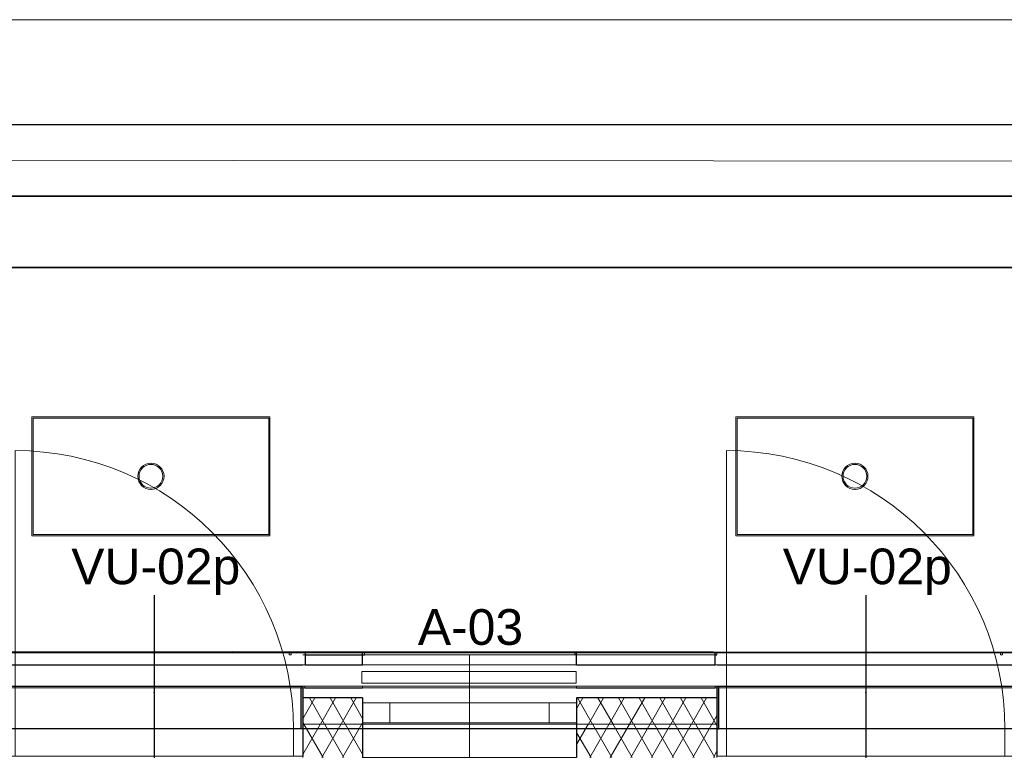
# Model space of a CAD drawing. Header units: millimetres. Extents: x -63554 to 200, y -19084 to 40052.
# Tile 90 of 120: x -41066 to -36929, y 100 to 3172. Entities that reach past the tile are written whole.
import ezdxf

# ---------------------------------------------------------------- set-up
doc = ezdxf.new("R2010")
doc.units = ezdxf.units.MM
doc.header["$MEASUREMENT"] = 0
doc.set_wipeout_variables(frame=1)
doc.linetypes.add('Dot & Dashed', pattern=[335.138881, 158.75, -88.194444, 0, -88.194437])
doc.linetypes.add('Wipeout_Contour', pattern=[1000, 0, -1000])
for name, color, linetype, lineweight in [('0_Pen_No__2', 8, 'Continuous', 15), ('New_0_Pen_No__2', 8, 'Continuous', 15), ('New_1154_Välistrepid_ kaldteed ja terrassid_Pen_No__101', 252, 'Continuous', 13), ('New_1154_Välistrepid_ kaldteed ja terrassid_Pen_No__41', 7, 'Continuous', 25), ('New_1241_Välisseinad_Pen_No__1', 7, 'Continuous', 13), ('New_1241_Välisseinad_Pen_No__101', 252, 'Continuous', 13), ('New_1241_Välisseinad_Pen_No__41', 7, 'Continuous', 25), ('New_1244_Fassaadi varustus_Pen_No__101', 252, 'Continuous', 13), ('New_Archicad Door Markers_Pen_No__7', 7, 'Continuous', 35), ('New_Archicad Doors_Pen_No__101', 252, 'Continuous', 13), ('New_Archicad Window Markers_Pen_No__1', 7, 'Continuous', 13), ('New_Archicad Window Markers_Pen_No__7', 7, 'Continuous', 35), ('New_Archicad Windows_Pen_No__101', 252, 'Continuous', 13)]:
    doc.layers.add(name, color=color, linetype=linetype, lineweight=lineweight)
for name, color, linetype in [('1241_Välisseinad', 7, 'Continuous'), ('New_1154_Välistrepid_ kaldteed ja terrassid', 7, 'Continuous'), ('New_1241_Välisseinad', 7, 'Continuous'), ('New_1244_Fassaadi varustus', 7, 'Continuous'), ('New_Archicad Door Markers', 7, 'Continuous'), ('New_Archicad Doors', 7, 'Continuous'), ('New_Archicad Window Markers', 7, 'Continuous'), ('New_Archicad Windows', 7, 'Continuous')]:
    doc.layers.add(name, color=color, linetype=linetype)
doc.layers.add('New_Archicad Door Markers_Pen_No__5', color=7, linetype='Continuous', lineweight=25, true_color=0x40a5ff)
doc.styles.add('GENERATED_STYLE_1', font='arial.ttf')
doc.styles.add('GENERATED_STYLE_2', font='arial.ttf')
pattern_1 = [(60, (0, 0), (-64.9519, 37.5), []), (120, (0, 0), (64.9519, 37.5), [])]

# ---------------------------------------------------------------- blocks, each defined once
blk = doc.blocks.new('Slab_180_1', base_point=(-36586, 460))
at = {"layer": 'New_1154_Välistrepid_ kaldteed ja terrassid_Pen_No__41', "color": 7, "linetype": 'Continuous', "lineweight": 25, "flags": 128}
blk.add_lwpolyline([(-36586, 460), (-36586, 2129.8), (-41760.6, 2129.8), (-41760.6, 460)], close=True, dxfattribs=at)
blk = doc.blocks.new('Slab_181_1', base_point=(-36586, 2129.8))
at = {"layer": 'New_1154_Välistrepid_ kaldteed ja terrassid_Pen_No__41', "color": 7, "linetype": 'Continuous', "lineweight": 25, "flags": 128}
blk.add_lwpolyline([(-36586, 2129.8), (-36586, 2429.7), (-41760.6, 2429.7), (-41760.6, 2129.8)], close=True, dxfattribs=at)
blk = doc.blocks.new('Slab_432_1', base_point=(-43880.6, 370))
at = {"layer": 'New_1241_Välisseinad_Pen_No__41', "color": 7, "linetype": 'Continuous', "lineweight": 25, "flags": 128}
blk.add_lwpolyline([(-43880.6, 370), (-26390, 370), (-26390, -110), (-23740, -110), (-23740, 370), (-17230, 370), (-17230, 510), (-43880.6, 510)], close=True, dxfattribs=at)
blk = doc.blocks.new('Slab_434_1', base_point=(-36586, 2429.7))
at = {"layer": 'New_1154_Välistrepid_ kaldteed ja terrassid_Pen_No__41', "color": 7, "linetype": 'Continuous', "lineweight": 25, "flags": 128}
blk.add_lwpolyline([(-36586, 2429.7), (-36586, 2729.6), (-41760.6, 2729.6), (-41760.6, 2429.7)], close=True, dxfattribs=at)
blk = doc.blocks.new('Opening_12_1')
at = {"layer": 'New_1241_Välisseinad_Pen_No__1', "color": 7, "linetype": 'Dot & Dashed', "lineweight": 13}
blk.add_line((-40501, 590), (-40501, 130), dxfattribs=at)
blk = doc.blocks.new('Opening_20_1')
at = {"layer": 'New_1241_Välisseinad_Pen_No__1', "color": 7, "linetype": 'Dot & Dashed', "lineweight": 13}
blk.add_line((-37511, 590), (-37511, 130), dxfattribs=at)
blk = doc.blocks.new('Opening_21_1')
at = {"color": 254, "linetype": 'Wipeout_Contour', "lineweight": 0, "ltscale": 702960.084935}
blk.add_wipeout([(-39876, 510), (-39876, 502), (-39865, 502), (-39626, 502), (-39618, 502), (-38734, 502), (-38726, 502), (-38725.8, 502), (-38144, 502), (-38136, 502), (-38136, 510), (-38144, 510), (-38725.8, 510), (-38726, 510), (-38734, 510), (-39618, 510), (-39626, 510), (-39865, 510)], dxfattribs=at).dxf.layer = 'New_1241_Välisseinad'
at = {"color": 254, "linetype": 'Wipeout_Contour', "lineweight": 0, "ltscale": 156030.558914}
blk.add_wipeout([(-39876, 460), (-39876, 210), (-38136, 210), (-38136, 460)], dxfattribs=at).dxf.layer = 'New_1241_Välisseinad'
at = {"layer": 'New_1241_Välisseinad_Pen_No__1', "color": 7, "linetype": 'Continuous', "lineweight": 13, "flags": 128}
for points in [[(-39865, 510), (-39876, 510)], [(-39876, 502), (-39865, 502)], [(-38734, 510), (-39618, 510)], [(-39618, 502), (-38734, 502)], [(-38144, 510), (-38725.8, 510), (-38726, 510), (-38734, 510)], [(-38734, 502), (-38726, 502), (-38725.8, 502), (-38144, 502)], [(-38136, 460), (-39876, 460)], [(-39876, 210), (-38136, 210)]]:
    blk.add_lwpolyline(points, dxfattribs=at)
at = {"layer": 'New_1241_Välisseinad_Pen_No__41', "color": 7, "linetype": 'Continuous', "lineweight": 25, "flags": 128}
for points in [[(-39865, 502), (-39626, 502), (-39618, 502)], [(-38144, 502), (-38136, 502)]]:
    blk.add_lwpolyline(points, dxfattribs=at)
blk = doc.blocks.new('Opening_22_1')
at = {"layer": 'New_1241_Välisseinad_Pen_No__1', "color": 7, "linetype": 'Dot & Dashed', "lineweight": 13}
blk.add_line((-37511, 590), (-37511, 130), dxfattribs=at)
blk = doc.blocks.new('Opening_23_1')
at = {"layer": 'New_1241_Välisseinad_Pen_No__1', "color": 7, "linetype": 'Dot & Dashed', "lineweight": 13}
blk.add_line((-40501, 590), (-40501, 130), dxfattribs=at)
blk = doc.blocks.new('Wall Niche Rectangular 26[136]_1')
at = {"layer": 'New_Archicad Windows_Pen_No__101', "color": 252, "linetype": 'Continuous', "lineweight": 13}
blk.add_line((-36944, 510), (-36936, 510), dxfattribs=at)
at = {"layer": 'New_Archicad Windows_Pen_No__101', "color": 252, "linetype": 'Continuous', "lineweight": 13, "flags": 128}
blk.add_lwpolyline([(-36944, 510), (-36944, 502), (-36936, 502), (-36936, 510)], close=True, dxfattribs=at)
blk = doc.blocks.new('Wall Niche Rectangular 26[137]_1')
at = {"layer": 'New_Archicad Windows_Pen_No__101', "color": 252, "linetype": 'Continuous', "lineweight": 13}
blk.add_line((-38144, 510), (-38136, 510), dxfattribs=at)
at = {"layer": 'New_Archicad Windows_Pen_No__101', "color": 252, "linetype": 'Continuous', "lineweight": 13, "flags": 128}
blk.add_lwpolyline([(-38144, 510), (-38144, 502), (-38136, 502), (-38136, 510)], close=True, dxfattribs=at)
blk = doc.blocks.new('Wall Niche Rectangular 26[138]_1')
at = {"layer": 'New_Archicad Windows_Pen_No__101', "color": 252, "linetype": 'Continuous', "lineweight": 13}
blk.add_line((-38734, 510), (-38726, 510), dxfattribs=at)
at = {"layer": 'New_Archicad Windows_Pen_No__101', "color": 252, "linetype": 'Continuous', "lineweight": 13, "flags": 128}
blk.add_lwpolyline([(-38734, 510), (-38734, 502), (-38726, 502), (-38726, 510)], close=True, dxfattribs=at)
blk = doc.blocks.new('Wall Niche Rectangular 26[139]_1')
at = {"layer": 'New_Archicad Windows_Pen_No__101', "color": 252, "linetype": 'Continuous', "lineweight": 13}
blk.add_line((-39934, 510), (-39926, 510), dxfattribs=at)
at = {"layer": 'New_Archicad Windows_Pen_No__101', "color": 252, "linetype": 'Continuous', "lineweight": 13, "flags": 128}
blk.add_lwpolyline([(-39934, 510), (-39934, 502), (-39926, 502), (-39926, 510)], close=True, dxfattribs=at)
blk = doc.blocks.new('Wall Niche Rectangular 26[144]_1')
at = {"layer": 'New_Archicad Windows_Pen_No__101', "color": 252, "linetype": 'Continuous', "lineweight": 13}
blk.add_line((-39626, 510), (-39618, 510), dxfattribs=at)
at = {"layer": 'New_Archicad Windows_Pen_No__101', "color": 252, "linetype": 'Continuous', "lineweight": 13, "flags": 128}
blk.add_lwpolyline([(-39626, 510), (-39626, 502), (-39618, 502), (-39618, 510)], close=True, dxfattribs=at)
blk = doc.blocks.new('Wall Niche Rectangular 26[153]_1')
at = {"layer": 'New_Archicad Windows_Pen_No__101', "color": 252, "linetype": 'Continuous', "lineweight": 13}
blk.add_line((-38726, 510), (-38144, 510), dxfattribs=at)
at = {"layer": 'New_Archicad Windows_Pen_No__101', "color": 252, "linetype": 'Continuous', "lineweight": 13, "flags": 128}
blk.add_lwpolyline([(-38726, 510), (-38726, 502), (-38144, 502), (-38144, 510)], close=True, dxfattribs=at)
blk = doc.blocks.new('Wall Niche Rectangular 26[154]_1')
at = {"layer": 'New_Archicad Windows_Pen_No__101', "color": 252, "linetype": 'Continuous', "lineweight": 13}
blk.add_line((-39865, 510), (-39626, 510), dxfattribs=at)
at = {"layer": 'New_Archicad Windows_Pen_No__101', "color": 252, "linetype": 'Continuous', "lineweight": 13, "flags": 128}
blk.add_lwpolyline([(-39865, 510), (-39865, 502), (-39626, 502), (-39626, 510)], close=True, dxfattribs=at)
blk = doc.blocks.new('Wall Niche Rectangular 26[156]_1')
at = {"layer": 'New_Archicad Windows_Pen_No__101', "color": 252, "linetype": 'Continuous', "lineweight": 13}
blk.add_line((-38726, 510), (-38144, 510), dxfattribs=at)
at = {"layer": 'New_Archicad Windows_Pen_No__101', "color": 252, "linetype": 'Continuous', "lineweight": 13, "flags": 128}
blk.add_lwpolyline([(-38726, 510), (-38726, 502), (-38144, 502), (-38144, 510)], close=True, dxfattribs=at)
blk = doc.blocks.new('Wall Niche Rectangular 26[157]_1')
at = {"layer": 'New_Archicad Windows_Pen_No__101', "color": 252, "linetype": 'Continuous', "lineweight": 13}
blk.add_line((-38734, 510), (-38725.8, 510), dxfattribs=at)
at = {"layer": 'New_Archicad Windows_Pen_No__101', "color": 252, "linetype": 'Continuous', "lineweight": 13, "flags": 128}
blk.add_lwpolyline([(-38734, 510), (-38734, 502), (-38725.8, 502), (-38725.8, 510)], close=True, dxfattribs=at)
blk = doc.blocks.new('Wall_106_1', base_point=(-16880, 210))
at = {"layer": 'New_Archicad Windows', "color": 252, "linetype": 'Continuous', "lineweight": 13}
for name in ['Wall Niche Rectangular 26[139]_1', 'Wall Niche Rectangular 26[154]_1', 'Wall Niche Rectangular 26[144]_1', 'Wall Niche Rectangular 26[138]_1', 'Wall Niche Rectangular 26[157]_1', 'Wall Niche Rectangular 26[153]_1', 'Wall Niche Rectangular 26[156]_1', 'Wall Niche Rectangular 26[137]_1', 'Wall Niche Rectangular 26[136]_1']:
    blk.add_blockref(name, (0, 0), dxfattribs=at)
blk = doc.blocks.new('Wall_141_1', base_point=(-38144, 460))
at = {"layer": 'New_1241_Välisseinad_Pen_No__41', "color": 7, "linetype": 'Continuous', "lineweight": 25, "flags": 128}
for points in [[(-38144, 510), (-38726, 510)], [(-38726, 502), (-38726, 510)], [(-38726, 460), (-38726, 502)], [(-38144, 502), (-38144, 510)], [(-38144, 460), (-38144, 502)], [(-38726, 460), (-38144, 460)]]:
    blk.add_lwpolyline(points, dxfattribs=at)
blk = doc.blocks.new('Wall_143_1', base_point=(-39626, 460))
at = {"layer": 'New_1241_Välisseinad_Pen_No__41', "color": 7, "linetype": 'Continuous', "lineweight": 25, "flags": 128}
for points in [[(-39626, 510), (-39865, 510)], [(-39865, 502), (-39865, 510)], [(-39865, 460), (-39865, 502)], [(-39626, 502), (-39626, 510)], [(-39626, 460), (-39626, 502)], [(-39865, 460), (-39626, 460)]]:
    blk.add_lwpolyline(points, dxfattribs=at)
blk = doc.blocks.new('Solar Shade Straight 17[6]_1', base_point=(-38728, 457))
at = {"layer": 'New_1244_Fassaadi varustus_Pen_No__101', "color": 252, "linetype": 'Continuous', "lineweight": 13, "flags": 128}
blk.add_lwpolyline([(-38728, 382), (-39628, 382), (-39628, 432), (-38728, 432)], close=True, dxfattribs=at)
blk = doc.blocks.new('Jalatsipuhastusrest[18]_1', base_point=(-41015, 1502))
at = {"layer": 'New_1154_Välistrepid_ kaldteed ja terrassid_Pen_No__101', "color": 252, "linetype": 'Continuous', "lineweight": 13}
for p, q in [((-40015, 1502), (-41015, 1502)), ((-41015, 1502), (-41015, 1002)), ((-40015, 1502), (-41015, 1502)), ((-41015, 1502), (-41015, 1002)), ((-40020, 1497), (-41010, 1497)), ((-41010, 1497), (-41010, 1007)), ((-40020, 1497), (-41010, 1497)), ((-41010, 1497), (-41010, 1007)), ((-40020, 1007), (-40020, 1497)), ((-40020, 1007), (-40020, 1497)), ((-40015, 1002), (-40015, 1502)), ((-40015, 1002), (-40015, 1502)), ((-41015, 1002), (-40015, 1002)), ((-41015, 1002), (-40015, 1002)), ((-41010, 1007), (-40020, 1007)), ((-41010, 1007), (-40020, 1007))]:
    blk.add_line(p, q, dxfattribs=at)
at = {"layer": 'New_1154_Välistrepid_ kaldteed ja terrassid_Pen_No__101', "color": 252, "linetype": 'Continuous', "lineweight": 13, "flags": 128}
for points in [[(-40515, 1197, 1), (-40515, 1307, 1)], [(-40515, 1202, 1), (-40515, 1302, 1)]]:
    blk.add_lwpolyline(points, format="xyb", close=True, dxfattribs=at)
at = {"layer": 'New_1154_Välistrepid_ kaldteed ja terrassid_Pen_No__101', "color": 252, "linetype": 'Continuous', "lineweight": 13}
for start, end in [(90, 270), (270, 90)]:
    blk.add_arc((-40515, 1252), 55, start, end, dxfattribs=at)
for p in [(-40515, 1307), (-40515, 1197)]:
    blk.add_point(p, dxfattribs=at)
blk = doc.blocks.new('Jalatsipuhastusrest[19]_1', base_point=(-38056.4, 1502))
at = {"layer": 'New_1154_Välistrepid_ kaldteed ja terrassid_Pen_No__101', "color": 252, "linetype": 'Continuous', "lineweight": 13}
for p, q in [((-37056.4, 1502), (-38056.4, 1502)), ((-38056.4, 1502), (-38056.4, 1002)), ((-37056.4, 1502), (-38056.4, 1502)), ((-38056.4, 1502), (-38056.4, 1002)), ((-37061.4, 1497), (-38051.4, 1497)), ((-38051.4, 1497), (-38051.4, 1007)), ((-37061.4, 1497), (-38051.4, 1497)), ((-38051.4, 1497), (-38051.4, 1007)), ((-37061.4, 1007), (-37061.4, 1497)), ((-37061.4, 1007), (-37061.4, 1497)), ((-37056.4, 1002), (-37056.4, 1502)), ((-37056.4, 1002), (-37056.4, 1502)), ((-38056.4, 1002), (-37056.4, 1002)), ((-38056.4, 1002), (-37056.4, 1002)), ((-38051.4, 1007), (-37061.4, 1007)), ((-38051.4, 1007), (-37061.4, 1007))]:
    blk.add_line(p, q, dxfattribs=at)
at = {"layer": 'New_1154_Välistrepid_ kaldteed ja terrassid_Pen_No__101', "color": 252, "linetype": 'Continuous', "lineweight": 13, "flags": 128}
for points in [[(-37556.4, 1197, 1), (-37556.4, 1307, 1)], [(-37556.4, 1202, 1), (-37556.4, 1302, 1)]]:
    blk.add_lwpolyline(points, format="xyb", close=True, dxfattribs=at)
at = {"layer": 'New_1154_Välistrepid_ kaldteed ja terrassid_Pen_No__101', "color": 252, "linetype": 'Continuous', "lineweight": 13}
for start, end in [(90, 270), (270, 90)]:
    blk.add_arc((-37556.4, 1252), 55, start, end, dxfattribs=at)
for p in [(-37556.4, 1307), (-37556.4, 1197)]:
    blk.add_point(p, dxfattribs=at)
blk = doc.blocks.new('W Marker 26_6')
at = {"layer": 'New_Archicad Window Markers_Pen_No__1', "color": 7, "linetype": 'Continuous', "lineweight": 13}
blk.add_line((0, -432.1), (0, 50), dxfattribs=at)
at = {"layer": 'New_Archicad Window Markers_Pen_No__7', "color": 7, "lineweight": 35, "insert": (217.3, -471.3), "char_height": 150, "attachment_point": 7, "rotation": 180, "style": 'GENERATED_STYLE_1'}
blk.add_mtext('\\A1;{\\pql;\\pt0;\\fArial|b0|i0|c0|p0;\\W1.000000;A-03\\fArial|b0|i0|c0|p0;\\W1.000000;\\fArial|b0|i0|c0|p0;\\W1.000000;\\fArial|b0|i0|c0|p0;\\W1.000000;}', dxfattribs=at)
blk = doc.blocks.new('Window 26[251]_1')
at = {"layer": 'New_Archicad Windows_Pen_No__101', "color": 252, "linetype": 'Continuous', "lineweight": 13}
for p, q in [((-39626, 370), (-39876, 370)), ((-38726, 370), (-39626, 370)), ((-39626, 370), (-39626, 362)), ((-39626, 370), (-39626, 362)), ((-39626, 370), (-39626, 362)), ((-38726, 370), (-38726, 362)), ((-38726, 370), (-38726, 362)), ((-38726, 370), (-38726, 362)), ((-38726, 370), (-38146, 370)), ((-39626, 320), (-39626, 300)), ((-39626, 320), (-39626, 300)), ((-39626, 320), (-39626, 300)), ((-39626, 300), (-39511, 300)), ((-39626, 300), (-39626, 215)), ((-39626, 300), (-39626, 215)), ((-39511, 300), (-39511, 215)), ((-39511, 300), (-38841, 300)), ((-38841, 215), (-38841, 300)), ((-38841, 300), (-38726, 300)), ((-38726, 320), (-38726, 300)), ((-38726, 320), (-38726, 300)), ((-38726, 320), (-38726, 300)), ((-38726, 300), (-38726, 215)), ((-38726, 300), (-38726, 215)), ((-39511, 215), (-39626, 215)), ((-39626, 215), (-39626, 70)), ((-39626, 215), (-39626, 70)), ((-38841, 215), (-39511, 215)), ((-38726, 215), (-38841, 215)), ((-38726, 215), (-38726, 70)), ((-38726, 215), (-38726, 70)), ((-38726, 70), (-39626, 70))]:
    blk.add_line(p, q, dxfattribs=at)
at = {"layer": 'New_Archicad Window Markers', "color": 7, "lineweight": 13, "zscale": 1000, "rotation": 180}
blk.add_blockref('W Marker 26_6', (-39176, 70), dxfattribs=at)
blk = doc.blocks.new('Wall Niche Rectangular 26[252]_1')
at = {"layer": 'New_Archicad Windows_Pen_No__101', "color": 252, "linetype": 'Continuous', "lineweight": 13}
blk.add_line((-38144, 370), (-38136, 370), dxfattribs=at)
at = {"layer": 'New_Archicad Windows_Pen_No__101', "color": 252, "linetype": 'Continuous', "lineweight": 13, "flags": 128}
blk.add_lwpolyline([(-38144, 370), (-38144, 362), (-38136, 362), (-38136, 370)], close=True, dxfattribs=at)
blk = doc.blocks.new('Wall Niche Rectangular 26[255]_1')
at = {"layer": 'New_Archicad Windows_Pen_No__101', "color": 252, "linetype": 'Continuous', "lineweight": 13}
blk.add_line((-39876, 370), (-39868, 370), dxfattribs=at)
at = {"layer": 'New_Archicad Windows_Pen_No__101', "color": 252, "linetype": 'Continuous', "lineweight": 13, "flags": 128}
blk.add_lwpolyline([(-39876, 370), (-39876, 362), (-39868, 362), (-39868, 370)], close=True, dxfattribs=at)
blk = doc.blocks.new('Wall Niche Rectangular 26[256]_1')
at = {"layer": 'New_Archicad Windows_Pen_No__101', "color": 252, "linetype": 'Continuous', "lineweight": 13}
blk.add_line((-41760.6, 370), (-36636, 370), dxfattribs=at)
at = {"layer": 'New_Archicad Windows_Pen_No__101', "color": 252, "linetype": 'Continuous', "lineweight": 13, "flags": 128}
blk.add_lwpolyline([(-41760.6, 370), (-41760.6, 362), (-36636, 362), (-36636, 370)], close=True, dxfattribs=at)
blk = doc.blocks.new('D Marker 26_30')
at = {"layer": 'New_Archicad Door Markers_Pen_No__5', "color": 161, "linetype": 'Continuous', "lineweight": 25, "true_color": 0x40a5ff}
blk.add_line((0, -682.1), (0, 50), dxfattribs=at)
at = {"layer": 'New_Archicad Door Markers_Pen_No__7', "color": 7, "lineweight": 35, "insert": (348.8, -683), "char_height": 150, "attachment_point": 7, "rotation": 180, "style": 'GENERATED_STYLE_2'}
blk.add_mtext('\\A1;{\\pql;\\pt0;\\fArial|b0|i0|c0|p0;\\W1.000000;VU-02p\\fArial|b0|i0|c0|p0;\\W1.000000;\\fArial|b0|i0|c0|p0;\\W1.000000;\\fArial|b0|i0|c0|p0;\\W1.000000;}', dxfattribs=at)
blk = doc.blocks.new('Door 26[56]_1')
at = {"layer": 'New_Archicad Doors_Pen_No__101', "color": 252, "linetype": 'Continuous', "lineweight": 13}
for p, q in [((-41086, 190), (-41086, 1360)), ((-41126, 370), (-41118, 370)), ((-41118, 190), (-41118, 370)), ((-39876, 370), (-39884, 370)), ((-39884, 190), (-39884, 370)), ((-41126, 190), (-41086, 190)), ((-41126, 75), (-41126, 190)), ((-41126, 190), (-41126, 75)), ((-41126, 190), (-41126, 75)), ((-39916, 190), (-41086, 190)), ((-41086, 190), (-41086, 75)), ((-39916, 75), (-39916, 190)), ((-39916, 190), (-39876, 190)), ((-39876, 190), (-39876, 75)), ((-39876, 190), (-39876, 75)), ((-39876, 190), (-39876, 75)), ((-41086, 75), (-41126, 75)), ((-41126, 75), (-41126, 70)), ((-41086, 75), (-39916, 75)), ((-39876, 75), (-39916, 75)), ((-39876, 75), (-39876, 70))]:
    blk.add_line(p, q, dxfattribs=at)
blk.add_arc((-41086, 190), 1170, 0, 90, dxfattribs=at)
at = {"layer": 'New_Archicad Door Markers', "color": 161, "lineweight": 25, "true_color": 0x40a5ff, "zscale": 1000, "rotation": 180}
blk.add_blockref('D Marker 26_30', (-40501, 70), dxfattribs=at)
blk = doc.blocks.new('Door 26[57]_1')
at = {"layer": 'New_Archicad Doors_Pen_No__101', "color": 252, "linetype": 'Continuous', "lineweight": 13}
for p, q in [((-38096, 190), (-38096, 1360)), ((-38136, 370), (-38128, 370)), ((-38128, 190), (-38128, 370)), ((-36886, 370), (-36894, 370)), ((-36894, 190), (-36894, 370)), ((-38136, 190), (-38096, 190)), ((-38136, 75), (-38136, 190)), ((-38136, 190), (-38136, 75)), ((-38136, 190), (-38136, 75)), ((-36926, 190), (-38096, 190)), ((-38096, 190), (-38096, 75)), ((-36926, 75), (-36926, 190)), ((-36926, 190), (-36886, 190)), ((-36886, 190), (-36886, 75)), ((-36886, 190), (-36886, 75)), ((-36886, 190), (-36886, 75)), ((-38096, 75), (-38136, 75)), ((-38136, 75), (-38136, 70)), ((-38096, 75), (-36926, 75)), ((-36886, 75), (-36926, 75)), ((-36886, 75), (-36886, 70))]:
    blk.add_line(p, q, dxfattribs=at)
blk.add_arc((-38096, 190), 1170, 0, 90, dxfattribs=at)
at = {"layer": 'New_Archicad Door Markers', "color": 161, "lineweight": 25, "true_color": 0x40a5ff, "zscale": 1000, "rotation": 180}
blk.add_blockref('D Marker 26_30', (-37511, 70), dxfattribs=at)
blk = doc.blocks.new('Wall_195_1', base_point=(-17230, 70))
at = {"layer": 'New_1241_Välisseinad_Pen_No__101', "linetype": 'Continuous', "lineweight": 13}
for points in [[(-39884, 190), (-39876, 190), (-39876, 362), (-39884, 362)], [(-38136, 190), (-38128, 190), (-38128, 362), (-38136, 362)]]:
    blk.add_hatch(color=252, dxfattribs=at).paths.add_polyline_path(points)
h = blk.add_hatch(dxfattribs=at)
h.set_pattern_fill('BATT_INSULATION_0001', color=252, style=0, pattern_type=2)
h.set_pattern_definition(pattern_1)
h.paths.add_polyline_path([(-39876, 320), (-39876, 190), (-39876, 75), (-39876, 70), (-39626, 70), (-39626, 320)])
h = blk.add_hatch(dxfattribs=at)
h.set_pattern_fill('BATT_INSULATION_0001', color=252, style=0, pattern_type=2)
h.set_pattern_definition(pattern_1)
h.paths.add_polyline_path([(-38726, 70), (-38136, 70), (-38136, 75), (-38136, 190), (-38136, 320), (-38726, 320)])
at = {"layer": 'New_1241_Välisseinad_Pen_No__41', "color": 7, "linetype": 'Continuous', "lineweight": 25}
for p, q in [((-39884, 190), (-39884, 362)), ((-39876, 362), (-39876, 190)), ((-39868, 362), (-39626, 362)), ((-38726, 362), (-38144, 362)), ((-38136, 362), (-38136, 190)), ((-38128, 190), (-38128, 362)), ((-39626, 320), (-39876, 320)), ((-39626, 320), (-39626, 300)), ((-39626, 320), (-39626, 300)), ((-39626, 300), (-39626, 215)), ((-38136, 320), (-38726, 320)), ((-38726, 320), (-38726, 300)), ((-38726, 320), (-38726, 300)), ((-38726, 300), (-38726, 215)), ((-39626, 215), (-39626, 70)), ((-38726, 215), (-38726, 70)), ((-39876, 190), (-39884, 190)), ((-39876, 190), (-39876, 75)), ((-38136, 190), (-38128, 190)), ((-38136, 190), (-38136, 75))]:
    blk.add_line(p, q, dxfattribs=at)
at = {"layer": 'New_Archicad Doors', "color": 252, "linetype": 'Continuous', "lineweight": 13}
for name in ['Door 26[56]_1', 'Door 26[57]_1']:
    blk.add_blockref(name, (0, 0), dxfattribs=at)
at = {"layer": 'New_Archicad Windows', "color": 252, "linetype": 'Continuous', "lineweight": 13}
for name in ['Window 26[251]_1', 'Wall Niche Rectangular 26[256]_1', 'Wall Niche Rectangular 26[255]_1', 'Wall Niche Rectangular 26[252]_1']:
    blk.add_blockref(name, (0, 0), dxfattribs=at)
blk = doc.blocks.new('Wall_197_1', base_point=(-35440, 190))
at = {"layer": 'New_1241_Välisseinad_Pen_No__41', "color": 7, "linetype": 'Continuous', "lineweight": 25, "flags": 128}
for points in [[(-35440, 190), (-41440, 190)], [(-41440, 190), (-41440, -110)], [(-35440, 190), (-35440, -110)], [(-41290, -110), (-35590, -110)]]:
    blk.add_lwpolyline(points, dxfattribs=at)

msp = doc.modelspace()

# ---------------------------------------------------------------- linework, layer by layer
at = {"layer": '0_Pen_No__2', "color": 8, "linetype": 'Continuous', "lineweight": 15, "flags": 128}
msp.add_lwpolyline([(-42190.7, 2581.1), (-36131.1, 2577.2), (-36132.5, 512.5), (-42192, 516.4)], close=True, dxfattribs=at)

# ---------------------------------------------------------------- block references
at = {"layer": '1241_Välisseinad', "color": 7, "linetype": 'Continuous', "lineweight": 13}
for name in ['Opening_12_1', 'Opening_20_1']:
    msp.add_blockref(name, (0, 0), dxfattribs=at)
at = {"layer": 'New_1154_Välistrepid_ kaldteed ja terrassid', "color": 7, "linetype": 'Continuous', "lineweight": 25}
for name, p in [('Slab_434_1', (-36586, 2429.7)), ('Slab_181_1', (-36586, 2129.8)), ('Slab_180_1', (-36586, 460))]:
    msp.add_blockref(name, p, dxfattribs=at)
at = {"layer": 'New_1154_Välistrepid_ kaldteed ja terrassid', "color": 252, "linetype": 'Continuous', "lineweight": 13}
for name, p in [('Jalatsipuhastusrest[18]_1', (-41015, 1502)), ('Jalatsipuhastusrest[19]_1', (-38056.4, 1502))]:
    msp.add_blockref(name, p, dxfattribs=at)
at = {"layer": 'New_1241_Välisseinad', "color": 7, "linetype": 'Continuous', "lineweight": 25}
msp.add_blockref('Slab_432_1', (-43880.6, 370), dxfattribs=at)

# ---------------------------------------------------------------- next in the draw order: block references
at = {"layer": '1241_Välisseinad', "color": 7, "linetype": 'Continuous', "lineweight": 13}
msp.add_blockref('Opening_21_1', (0, 0), dxfattribs=at)

# ---------------------------------------------------------------- next in the draw order: linework, layer by layer
at = {"layer": 'New_0_Pen_No__2', "color": 8, "linetype": 'Continuous', "lineweight": 15, "flags": 128}
msp.add_lwpolyline([(-42213.6, 3171.7), (-36139.5, 3171.7), (-36139.5, 510), (-42213.6, 510)], close=True, dxfattribs=at)

# ---------------------------------------------------------------- next in the draw order: block references
at = {"layer": '1241_Välisseinad', "color": 7, "linetype": 'Continuous', "lineweight": 13}
for name in ['Opening_23_1', 'Opening_22_1']:
    msp.add_blockref(name, (0, 0), dxfattribs=at)
at = {"layer": 'New_1241_Välisseinad', "color": 7, "lineweight": 25}
for name, p in [('Wall_195_1', (-17230, 70)), ('Wall_106_1', (-16880, 210)), ('Wall_143_1', (-39626, 460)), ('Wall_141_1', (-38144, 460)), ('Wall_197_1', (-35440, 190))]:
    msp.add_blockref(name, p, dxfattribs=at)
at = {"layer": 'New_1244_Fassaadi varustus', "color": 252, "linetype": 'Continuous', "lineweight": 13}
msp.add_blockref('Solar Shade Straight 17[6]_1', (-38728, 457), dxfattribs=at)

doc.saveas('drawing.dxf')
